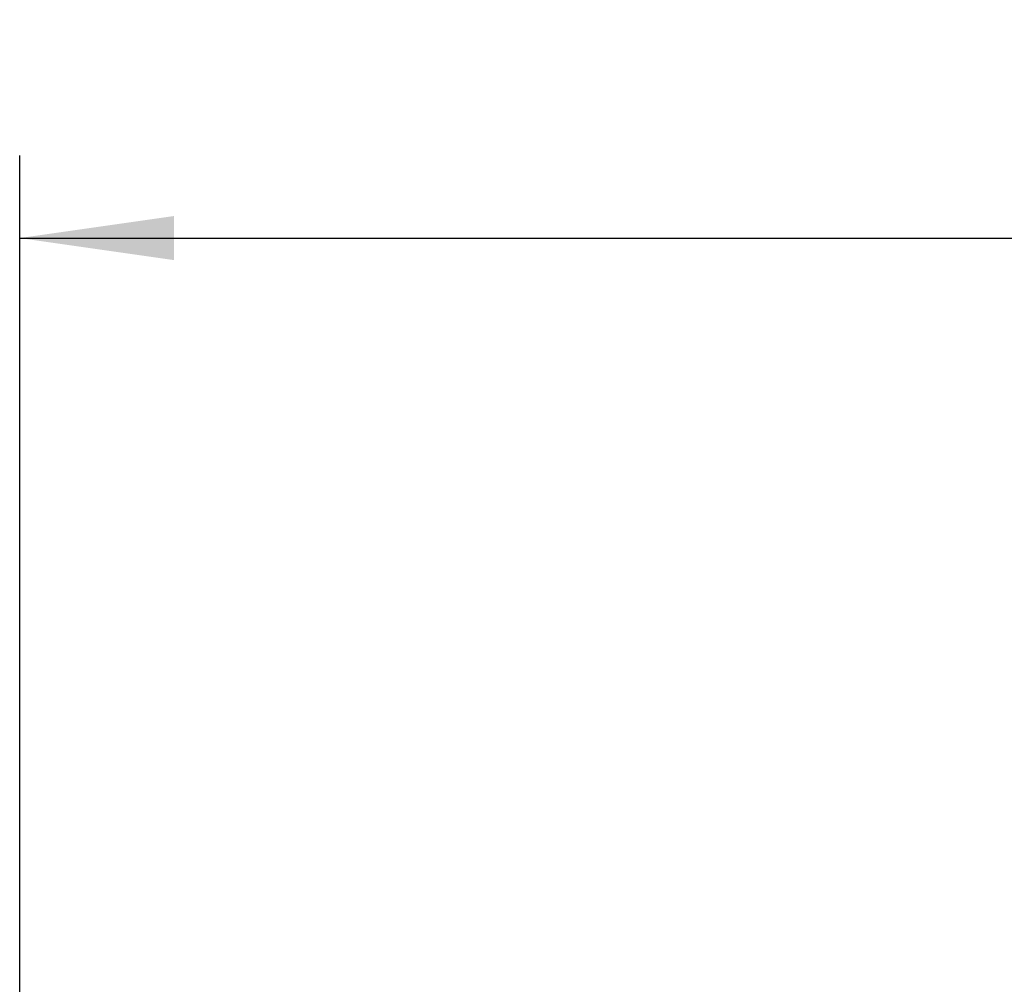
# Model space of a CAD drawing. Header units: inches. Extents: x 0 to 166, y 0 to 117.
# Tile 12 of 73: x 21.21 to 25.68, y 71.88 to 76.26. Entities that reach past the tile are written whole.
import ezdxf

# ---------------------------------------------------------------- set-up
doc = ezdxf.new("R2010")
doc.units = ezdxf.units.IN
doc.header["$LTSCALE"] = 9.105315
doc.header["$MEASUREMENT"] = 0
doc.layers.get('0').update_dxf_attribs({"linetype": 'CONTINUOUS'})
doc.styles.get("Standard").update_dxf_attribs({"font": 'txt', "width": 0.8})
doc.dimstyles.new('DIMSTYLE_1', dxfattribs={"dimtxt": 0.78125, "dimasz": 0.7, "dimexe": 0.18, "dimexo": 0.0625, "dimgap": 0.09, "dimtad": 1, "dimdec": 0, "dimzin": 4, "dimdsep": 46, "dimtxsty": 'STANDARD', "dimblk": '_FILLED', "dimblk1": '_FILLED', "dimblk2": '_FILLED', "dimcen": 0.09, "dimadec": 0, "dimazin": 0, "dimtfac": 1, "dimtdec": 0, "dimtofl": 0, "dimtmove": 0, "dimatfit": 3, "dimldrblk": '_FILLED', "dimfxl": 1, "dimtolj": 1, "dimtzin": 4, "dimarcsym": 0})

# ---------------------------------------------------------------- blocks, each defined once
blk = doc.blocks.new('_FILLED')
at = {"color": 0, "linetype": 'BYBLOCK'}
blk.add_solid([(0, 0), (-1, 0.1429), (-1, -0.1429)], dxfattribs=at)
blk = doc.blocks.new('*D17')
at = {"color": 7, "linetype": 'CONTINUOUS'}
for p, q in [((21.2101, 71.5416), (21.2101, 75.6442)), ((35.7699, 71.5109), (35.7699, 75.6442)), ((21.2101, 75.2692), (28.49, 75.2692)), ((35.7699, 75.2692), (28.49, 75.2692))]:
    blk.add_line(p, q, dxfattribs=at)
at = {"color": 7, "linetype": 'CONTINUOUS', "xscale": 0.7, "yscale": 0.7, "zscale": 0.7, "rotation": 180}
blk.add_blockref('_FILLED', (21.2101, 75.2692), dxfattribs=at)
at = {"color": 7, "linetype": 'CONTINUOUS', "xscale": 0.7, "yscale": 0.7, "zscale": 0.7}
blk.add_blockref('_FILLED', (35.7699, 75.2692), dxfattribs=at)
at = {"color": 7, "linetype": 'CONTINUOUS', "insert": (28.49, 76.2458), "char_height": 0.78125, "width": 1.875, "attachment_point": 2, "line_spacing_factor": 0.9}
blk.add_mtext('370', dxfattribs=at)

msp = doc.modelspace()

# ---------------------------------------------------------------- dimensions: what is measured, and where the dimension line sits
at = {"color": 7, "linetype": 'CONTINUOUS'}
dim = msp.add_linear_dim(base=(21.2101, 75.2692), p1=(35.7699, 71.5109), p2=(21.2101, 71.5416), angle=180, dimstyle='DIMSTYLE_1', dxfattribs=at)
dim.commit()
dim.dimension.update_dxf_attribs({"geometry": '*D17', "text_midpoint": (27.5525, 75.8552), "dimtype": 160})

doc.saveas('drawing.dxf')
